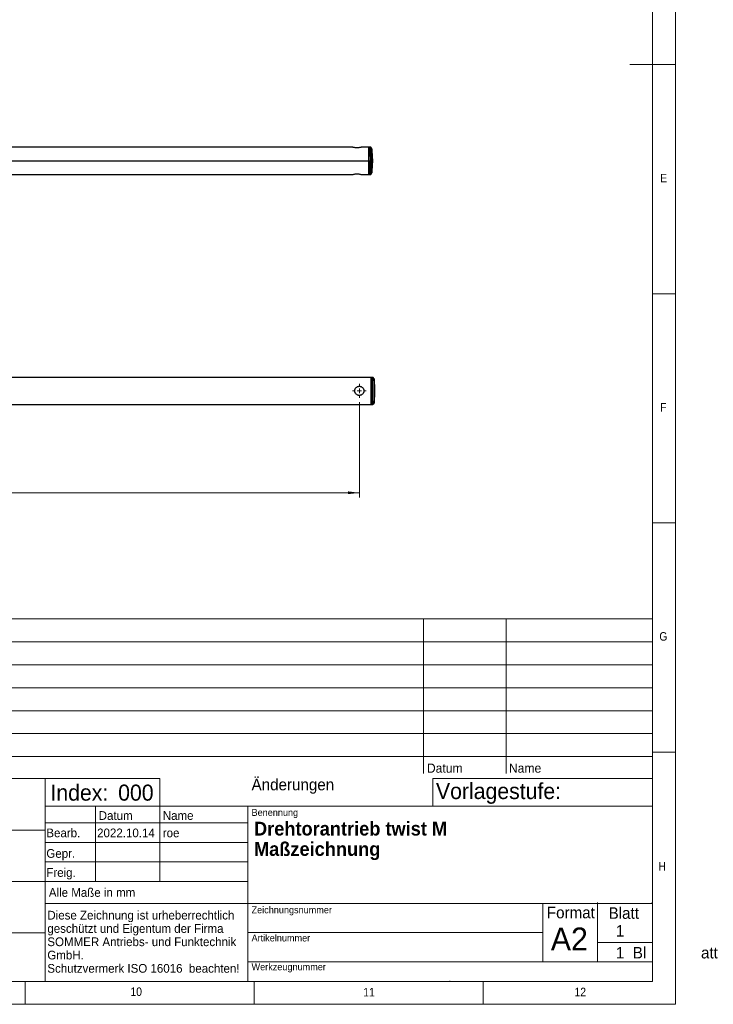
# Model space of a CAD drawing. Header units: millimetres. Extents: x 5 to 597, y 5 to 415.
# Tile 67 of 132: x 446 to 597, y 5 to 220. Entities that reach past the tile are written whole.
import ezdxf

# ---------------------------------------------------------------- set-up
doc = ezdxf.new("R2010")
doc.units = ezdxf.units.MM
doc.styles.add('SLDTEXTSTYLE0', font='ARIAL.TTF', dxfattribs={"width": 0.948})
doc.styles.add('SLDTEXTSTYLE1', font='GOTHIC.TTF', dxfattribs={"width": 0.913})
doc.styles.add('SLDTEXTSTYLE2', font='ARIALBD.TTF', dxfattribs={"width": 0.948})
doc.dimstyles.new('SLDDIMSTYLE1', dxfattribs={"dimtxt": 2.5, "dimasz": 2.5, "dimexe": 0, "dimexo": 0.0625, "dimtad": 1, "dimlfac": 5, "dimrnd": 1e-09, "dimzin": 12, "dimdsep": 46, "dimtxsty": 'SLDTEXTSTYLE0', "dimsah": 1, "dimcen": 0.09, "dimadec": 0, "dimazin": 3, "dimtfac": 1, "dimtofl": 0, "dimtmove": 0, "dimatfit": 3, "dimfxl": 0, "dimfrac": 2, "dimtolj": 1, "dimtzin": 12, "dimarcsym": 0})

# ---------------------------------------------------------------- blocks, each defined once
blk = doc.blocks.new('Block10')
at = {"color": 7, "linetype": 'Continuous', "lineweight": 18}
for p, q in [((222.8, 89.05), (222.8, 10)), ((410, 89.05), (222.8, 89.05)), ((232.8, 55.38), (232.8, 89.05)), ((360, 89.05), (360, 55.38)), ((378, 89.05), (378, 55.38)), ((410, 89.05), (410, 10)), ((410, 84.05), (222.8, 84.05)), ((410, 79.05), (222.8, 79.05)), ((410, 74.05), (222.8, 74.05)), ((410, 69.05), (222.8, 69.05)), ((222.8, 64.05), (410, 64.05)), ((410, 59.05), (222.8, 59.05)), ((222.8, 54.25), (302.4, 54.25)), ((277.4, 10), (277.4, 54.25)), ((302.4, 54.25), (302.4, 31.8)), ((410, 54.25), (362, 54.25)), ((362, 54.25), (362, 48.25)), ((410, 48.25), (277.4, 48.25)), ((288.4, 31.8), (288.4, 48.25)), ((321.6, 48.25), (321.6, 10)), ((277.4, 43), (222.8, 43)), ((321.6, 44.55), (277.4, 44.55)), ((321.6, 40.3), (277.4, 40.3)), ((321.6, 36.05), (277.4, 36.05)), ((277.4, 31.8), (222.8, 31.8)), ((321.6, 31.8), (277.4, 31.8)), ((277.4, 27), (410, 27)), ((386, 27), (386, 14.25)), ((398, 14.25), (398, 27.18)), ((277.4, 20.6), (222.8, 20.6)), ((256.6, 10), (256.6, 20.6)), ((386, 20.63), (321.6, 20.63)), ((410, 18.5), (398, 18.5)), ((321.6, 14.25), (410, 14.25)), ((222.8, 10), (410, 10))]:
    blk.add_line(p, q, dxfattribs=at)
blk = doc.blocks.new('SW_NOTE_0_1')
at = {"color": 0, "linetype": 'Continuous', "lineweight": 0, "char_height": 1.9, "attachment_point": 1, "style": 'SLDTEXTSTYLE0'}
for s, insert in [('Diese Zeichnung ist urheberrechtlich', (0, 2.45)), ('geschützt und Eigentum der Firma', (0, -0.45)), ('SOMMER Antriebs- und Funktechnik', (0, -3.35)), ('GmbH.  ', (0, -6.25)), ('Schutzvermerk ISO 16016  beachten! ', (0, -9.15))]:
    blk.add_mtext(s, dxfattribs=dict(at, insert=insert))
blk = doc.blocks.new('_D_8')
at = {"color": 7, "linetype": 'Continuous', "lineweight": 0}
for p, q in [((307.98, 136.31), (307.98, 115.58)), ((519.98, 136.32), (519.98, 115.58)), ((519.98, 116.58), (307.98, 116.58))]:
    blk.add_line(p, q, dxfattribs=at)
at = {"color": 7, "linetype": 'Continuous', "lineweight": 18}
for points in [[(307.98, 116.58), (310.48, 116.27), (310.48, 116.89)], [(519.98, 116.58), (517.48, 116.89), (517.48, 116.27)]]:
    blk.add_solid(points, dxfattribs=at)
at = {"color": 7, "linetype": 'Continuous', "lineweight": 18, "insert": (401.74, 119.8), "char_height": 2.5, "attachment_point": 1, "style": 'SLDTEXTSTYLE0'}
blk.add_mtext('1060', dxfattribs=at)
blk = doc.blocks.new('SW_CENTERMARKSYMBOL_14')
at = {"color": 0, "linetype": 'Continuous', "lineweight": 18}
for p, q in [((-1, 0), (-1.5, 0)), ((0, 0), (-0.5, 0)), ((0, 1), (0, 1.5)), ((0, 0), (0, 0.5)), ((0, 0), (0, -0.5)), ((0, 0), (0.5, 0)), ((1, 0), (1.5, 0)), ((0, -1), (0, -1.5))]:
    blk.add_line(p, q, dxfattribs=at)

msp = doc.modelspace()

# ---------------------------------------------------------------- linework, layer by layer
at = {"color": 7, "linetype": 'Continuous', "lineweight": 18}
for p, q in [((589, 5), (589, 415)), ((584.0035, 10), (584.0035, 410)), ((589, 210), (579, 210)), ((584, 160), (589, 160)), ((589, 110), (584, 110)), ((584, 60), (589, 60)), ((584, 60), (584.0035, 60)), ((584.0035, 56.3157), (584.0035, 55.4094)), ((583.7031, 27.0966), (584.0035, 27.0966)), ((583.7031, 14.25), (584.0035, 14.25)), ((10, 10), (584.0035, 10)), ((447, 10), (447, 5)), ((497, 10), (497, 5)), ((539.7535, 10.0966), (539.7535, 10)), ((547, 10), (547, 5)), ((5, 5), (589, 5))]:
    msp.add_line(p, q, dxfattribs=at)
at = {"color": 7, "linetype": 'Continuous', "lineweight": 25}
for p, q in [((518.4875, 191.9799), (431.8875, 191.9799)), ((522.0875, 191.9799), (520.4875, 191.9799)), ((522.4566, 191.9799), (522.087, 191.9799)), ((522.0875, 188.9799), (522.0875, 191.9799)), ((522.1091, 191.1799), (522.0875, 191.1799)), ((522.6875, 191.5799), (522.4566, 191.9799)), ((522.4566, 188.9799), (522.4566, 191.9799)), ((522.6875, 191.5799), (522.6875, 188.9799)), ((522.102, 190.6394), (522.0875, 190.6394)), ((522.7803, 189.1361), (522.786, 189.2431)), ((522.0875, 188.9799), (522.4566, 188.9799)), ((522.0875, 185.9799), (522.0875, 188.9799)), ((522.102, 187.3203), (522.0875, 187.3203)), ((522.4566, 185.9799), (522.4566, 188.9799)), ((522.6875, 188.9799), (522.4566, 188.9799)), ((522.6875, 188.9799), (522.6875, 186.3799)), ((522.7775, 188.9799), (522.6875, 188.9799)), ((522.8875, 188.9799), (522.8528, 188.9799)), ((431.8875, 185.9799), (518.4875, 185.9799)), ((520.4875, 185.9799), (522.0875, 185.9799)), ((522.087, 185.9799), (522.4566, 185.9799)), ((522.0875, 186.7799), (522.1091, 186.7799)), ((522.4566, 185.9799), (522.6875, 186.3799)), ((432.3821, 141.8156), (522.5821, 141.8156)), ((522.5821, 141.8156), (522.9512, 141.8156)), ((522.5821, 135.8156), (522.5821, 141.8156)), ((522.9512, 135.8156), (522.9512, 141.8156)), ((523.1821, 141.4156), (522.9512, 141.8156)), ((522.5966, 140.9869), (522.5821, 140.9869)), ((522.5966, 139.2919), (522.5966, 140.9869)), ((523.1821, 141.4156), (523.1821, 136.2156)), ((523.2742, 140.7225), (523.2751, 140.7125)), ((522.5966, 139.2919), (522.6009, 139.2833)), ((522.6009, 138.3479), (522.5966, 138.3393)), ((522.5966, 136.6443), (522.5966, 138.3393)), ((432.3821, 135.8156), (522.5821, 135.8156)), ((522.5966, 136.6443), (522.5821, 136.6443)), ((522.5821, 135.8156), (522.9512, 135.8156)), ((523.1821, 136.2156), (522.9512, 135.8156))]:
    msp.add_line(p, q, dxfattribs=at)
at = {"color": 8, "linetype": 'Continuous', "lineweight": 25}
msp.add_line((431.8875, 188.9799), (522.0875, 188.9799), dxfattribs=at)
at = {"color": 8, "linetype": 'Continuous', "lineweight": 25, "flags": 128}
msp.add_lwpolyline([(522.7858, 189.2422), (522.7867, 189.2461), (522.7869, 189.2599)], dxfattribs=at)
at = {"color": 7, "linetype": 'Continuous', "lineweight": 25}
for centre, start, end in [((505.8875, 188.9799), 0, 8.797411), ((505.8875, 188.9799), 351.202589, 0), ((506.3821, 138.8156), 6.521927, 8.797411), ((506.3821, 138.8156), 0, 3.664002), ((506.3821, 138.8156), 356.335998, 0), ((506.3821, 138.8156), 351.202589, 353.478073)]:
    msp.add_arc(centre, 17, start, end, dxfattribs=at)
for points, knots in [([(520.4875, 191.9799), (520.4837, 191.9786), (520.4761, 191.976), (520.3966, 191.9503), (520.213, 191.8957), (519.9368, 191.8392), (519.6853, 191.813), (519.4877, 191.806), (519.2898, 191.813), (519.0384, 191.8392), (518.7621, 191.8957), (518.5784, 191.9503), (518.4989, 191.9761), (518.4913, 191.9786), (518.4875, 191.9799)], [0, 0, 0, 0, 0.06267771, 0.12522146, 0.25001053, 0.37480387, 0.4372576, 0.50003585, 0.56248541, 0.62528472, 0.74998848, 0.87462971, 0.93741352, 1, 1, 1, 1]), ([(522.1137, 191.9799), (522.1137, 191.9799), (522.1138, 191.9936), (522.1134, 191.9454), (522.1125, 191.8482), (522.1114, 191.721), (522.1104, 191.6045), (522.1092, 191.4664), (522.107, 191.2074), (522.1038, 190.8469), (522.0997, 190.3781), (522.0973, 190.1035), (522.0961, 189.962)], [0, 0, 0, 0, 0.00000062, 0.1339533, 0.27072541, 0.34023284, 0.41044704, 0.48136804, 0.55299585, 0.76147082, 0.87703419, 1, 1, 1, 1]), ([(522.7775, 188.9799), (522.778, 189.0376), (522.779, 189.1408), (522.7845, 189.2234), (522.7869, 189.2599)], [0, 0, 0, 0, 0.55887745, 1, 1, 1, 1]), ([(522.7869, 189.2599), (522.7897, 189.2892), (522.7952, 189.348), (522.806, 189.3959), (522.8174, 189.4082), (522.8286, 189.3812), (522.8387, 189.3181), (522.8465, 189.2241), (522.8518, 189.1079), (522.8524, 189.0225), (522.8528, 188.9799)], [0, 0, 0, 0, 0.12487265, 0.24981361, 0.37481205, 0.49984856, 0.624904, 0.74995847, 0.87499475, 1, 1, 1, 1]), ([(522.0875, 188.9799), (522.0891, 188.7986), (522.0925, 188.404), (522.098, 187.7835), (522.1031, 187.1952), (522.1075, 186.6895), (522.1109, 186.3041), (522.1132, 186.0331), (522.1135, 185.9978), (522.1137, 185.9799)], [0, 0, 0, 0, 0.115525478, 0.251463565, 0.409733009, 0.543310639, 0.688194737, 0.841735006, 1, 1, 1, 1]), ([(522.7869, 188.6999), (522.7839, 188.7472), (522.7786, 188.8317), (522.7778, 188.9346), (522.7775, 188.9799)], [0, 0, 0, 0, 0.55950741, 1, 1, 1, 1]), ([(522.8528, 188.9799), (522.8524, 188.9373), (522.8518, 188.8521), (522.8465, 188.7357), (522.8387, 188.6417), (522.8286, 188.5785), (522.8174, 188.5516), (522.806, 188.5638), (522.7952, 188.6118), (522.7897, 188.6705), (522.7869, 188.6999)], [0, 0, 0, 0, 0.12485118, 0.24964533, 0.37540302, 0.50027606, 0.62517916, 0.75011412, 0.87506134, 1, 1, 1, 1]), ([(518.4875, 185.9799), (518.4913, 185.9812), (518.4989, 185.9837), (518.5785, 186.0095), (518.7621, 186.0641), (519.0384, 186.1206), (519.2896, 186.1468), (519.4874, 186.1538), (519.6851, 186.1468), (519.9369, 186.1206), (520.2133, 186.064), (520.3967, 186.0095), (520.4761, 185.9837), (520.4837, 185.9812), (520.4875, 185.9799)], [0, 0, 0, 0, 0.06259102, 0.12538543, 0.25009684, 0.37470116, 0.43743458, 0.49984564, 0.56266092, 0.62523693, 0.75016623, 0.87484924, 0.93727299, 1, 1, 1, 1]), ([(518.9821, 138.8156), (518.9859, 138.8815), (518.9935, 139.0135), (519.0731, 139.2652), (519.2567, 139.5412), (519.533, 139.7258), (519.7842, 139.8024), (519.982, 139.8222), (520.1797, 139.8025), (520.4315, 139.7257), (520.7078, 139.5409), (520.8912, 139.2648), (520.9707, 139.0134), (520.9783, 138.8816), (520.9821, 138.8156)], [0, 0, 0, 0, 0.06259102, 0.12538543, 0.25009684, 0.37470116, 0.43743458, 0.49984564, 0.56266092, 0.62523693, 0.75016623, 0.87484924, 0.93727299, 1, 1, 1, 1]), ([(522.5907, 141.6503), (522.5919, 141.5942), (522.5943, 141.4855), (522.597, 141.2898), (522.5989, 141.12), (522.6002, 140.9884), (522.6013, 140.8526), (522.6031, 140.6255), (522.6051, 140.2845), (522.6069, 139.8099), (522.608, 139.3163), (522.6084, 138.8156), (522.608, 138.315), (522.6071, 137.9055), (522.606, 137.5876), (522.605, 137.3545), (522.6038, 137.1303), (522.6015, 136.7818), (522.5984, 136.4427), (522.5943, 136.1459), (522.5919, 136.037), (522.5907, 135.9809)], [0, 0, 0, 0, 0.061474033, 0.119247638, 0.146762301, 0.173349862, 0.19901029, 0.223743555, 0.294938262, 0.364724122, 0.433101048, 0.500068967, 0.567036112, 0.635412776, 0.670161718, 0.705263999, 0.740719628, 0.776528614, 0.880751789, 0.938525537, 1, 1, 1, 1]), ([(523.2815, 140.6409), (523.2785, 140.6744), (523.2732, 140.7344), (523.2724, 140.7428), (523.2721, 140.7465)], [0, 0, 0, 0, 0.55950741, 1, 1, 1, 1]), ([(523.3473, 139.902), (523.347, 139.9057), (523.3463, 139.9133), (523.3411, 139.9723), (523.3332, 140.0605), (523.3232, 140.1731), (523.312, 140.2993), (523.3006, 140.4272), (523.2898, 140.5479), (523.2843, 140.6099), (523.2815, 140.6409)], [0, 0, 0, 0, 0.12497097, 0.25023368, 0.37520379, 0.5001671, 0.6251505, 0.750132, 0.8750888, 1, 1, 1, 1]), ([(520.9821, 138.8156), (520.9783, 138.7496), (520.9707, 138.6178), (520.8912, 138.3662), (520.7076, 138.0901), (520.4313, 137.9055), (520.1799, 137.8287), (519.9823, 137.809), (519.7844, 137.8287), (519.533, 137.9054), (519.2566, 138.0901), (519.073, 138.3661), (518.9935, 138.6178), (518.9859, 138.7497), (518.9821, 138.8156)], [0, 0, 0, 0, 0.06267771, 0.12522146, 0.25001053, 0.37480387, 0.4372576, 0.50003585, 0.56248541, 0.62528472, 0.74998848, 0.87462971, 0.93741352, 1, 1, 1, 1]), ([(522.6009, 139.2833), (522.6002, 139.2564), (522.5995, 139.2269), (522.5835, 139.2033), (522.5821, 139.2013)], [0, 0, 0, 0, 0.91361767, 1, 1, 1, 1]), ([(522.5821, 138.43), (522.5835, 138.428), (522.5995, 138.4044), (522.6002, 138.3749), (522.6009, 138.3479)], [0, 0, 0, 0, 0.08476363, 1, 1, 1, 1]), ([(522.5821, 138.4107), (522.5834, 138.4085), (522.5957, 138.3873), (522.5961, 138.362), (522.5966, 138.3393)], [0, 0, 0, 0, 0.10449, 1, 1, 1, 1]), ([(522.6009, 139.2833), (522.6011, 139.1083), (522.6015, 138.7959), (522.6011, 138.4848), (522.6009, 138.3479)], [0, 0, 0, 0, 0.55999995, 1, 1, 1, 1]), ([(523.2815, 136.9903), (523.2843, 137.0213), (523.2898, 137.0833), (523.3006, 137.204), (523.312, 137.3319), (523.3232, 137.4581), (523.3332, 137.5708), (523.3411, 137.6589), (523.3463, 137.7179), (523.347, 137.7254), (523.3473, 137.7292)], [0, 0, 0, 0, 0.12487265, 0.24981361, 0.37481205, 0.49984856, 0.624904, 0.74995847, 0.87499475, 1, 1, 1, 1]), ([(523.3473, 137.7292), (523.3472, 137.728), (523.3471, 137.7266), (523.3451, 137.7039), (523.3448, 137.7005)], [0, 0, 0, 0, 0.85470829, 1, 1, 1, 1]), ([(523.2721, 136.8847), (523.2726, 136.8907), (523.2736, 136.9016), (523.2791, 136.9632), (523.2815, 136.9903)], [0, 0, 0, 0, 0.55887745, 1, 1, 1, 1])]:
    msp.add_open_spline(points, degree=3, knots=knots, dxfattribs=at)
for points in [[(522.0875, 188.9799), (522.0889, 189.147), (522.0918, 189.4813), (522.0947, 189.8017), (522.0961, 189.962)], [(522.5907, 141.6503), (522.5892, 141.6984), (522.5864, 141.7945), (522.5835, 141.8086), (522.5821, 141.8156)], [(522.5821, 135.8156), (522.5835, 135.8226), (522.5864, 135.8367), (522.5892, 135.9328), (522.5907, 135.9809)]]:
    msp.add_open_spline(points, degree=3, dxfattribs=at)

# ---------------------------------------------------------------- block references
at = {"color": 7, "linetype": 'Continuous', "lineweight": 18}
msp.add_blockref('SW_CENTERMARKSYMBOL_14', (519.9821, 138.8156), dxfattribs=at)
at = {"color": 7, "linetype": 'Continuous'}
msp.add_blockref('Block10', (174.0035, 0), dxfattribs=at)
at = {"color": 7, "linetype": 'Continuous', "lineweight": 0}
msp.add_blockref('SW_NOTE_0_1', (451.8711, 22.9403), dxfattribs=at)

# ---------------------------------------------------------------- texts
at = {"color": 7, "linetype": 'Continuous', "lineweight": 0, "attachment_point": 1}
for s, insert, char_height, style in [('E', (585.6667, 186.1463), 1.8521, 'SLDTEXTSTYLE1'), ('F', (585.6667, 136.1463), 1.8521, 'SLDTEXTSTYLE1'), ('G', (585.4683, 86.1763), 1.8521, 'SLDTEXTSTYLE1'), ('Datum', (534.7264, 57.5175), 2, 'SLDTEXTSTYLE0'), ('Name', (552.6322, 57.5175), 2, 'SLDTEXTSTYLE0'), ('Änderungen', (496.4496, 54.1832), 2.5, 'SLDTEXTSTYLE0'), ('Index:', (452.5452, 52.9212), 3.5, 'SLDTEXTSTYLE0'), ('000', (467.3291, 52.9212), 3.5, 'SLDTEXTSTYLE0'), ('Vorlagestufe:', (536.7051, 53.27), 3.5, 'SLDTEXTSTYLE0'), ('Benennung', (496.4496, 47.6012), 1.5, 'SLDTEXTSTYLE0'), ('Datum', (463.0808, 47.1301), 1.9, 'SLDTEXTSTYLE0'), ('Name', (477.0753, 47.1301), 1.9, 'SLDTEXTSTYLE0'), ('Bearb.', (451.6511, 43.342), 1.9, 'SLDTEXTSTYLE0'), ('2022.10.14', (462.7359, 43.3367), 1.9, 'SLDTEXTSTYLE0'), ('Drehtorantrieb twist M', (496.9842, 44.819), 3, 'SLDTEXTSTYLE2'), ('roe', (477.0753, 43.3367), 1.9, 'SLDTEXTSTYLE0'), ('Gepr.', (451.6511, 38.8587), 1.9, 'SLDTEXTSTYLE0'), ('Maßzeichnung', (496.9842, 40.3769), 3, 'SLDTEXTSTYLE2'), ('Freig.', (451.6511, 34.6981), 1.9, 'SLDTEXTSTYLE0'), ('H', (585.2596, 36.0391), 1.8521, 'SLDTEXTSTYLE1'), ('Alle Maße in mm', (452.1948, 30.3515), 1.9, 'SLDTEXTSTYLE0'), ('Zeichnungsnummer', (496.4496, 26.3571), 1.5, 'SLDTEXTSTYLE0'), ('Format', (560.9123, 26.2661), 2.5, 'SLDTEXTSTYLE0'), ('Blatt', (574.397, 26.1469), 2.5, 'SLDTEXTSTYLE0'), ('A2', (561.7785, 21.7469), 5, 'SLDTEXTSTYLE0'), ('1', (575.9925, 22.2881), 2.5, 'SLDTEXTSTYLE0'), ('Artikelnummer ', (496.4496, 20.2126), 1.5, 'SLDTEXTSTYLE0'), ('1', (575.9925, 17.5077), 2.5, 'SLDTEXTSTYLE0'), ('Bl             att', (579.6723, 17.5077), 2.5, 'SLDTEXTSTYLE0'), ('Werkzeugnummer', (496.4496, 13.9224), 1.5, 'SLDTEXTSTYLE0'), ('10', (470.0104, 8.6835), 1.85208, 'SLDTEXTSTYLE1'), ('12', (566.9577, 8.6216), 1.85208, 'SLDTEXTSTYLE1'), ('11', (520.8298, 8.5598), 1.85208, 'SLDTEXTSTYLE1')]:
    msp.add_mtext(s, dxfattribs=dict(at, insert=insert, char_height=char_height, style=style))

# ---------------------------------------------------------------- dimensions: what is measured, and where the dimension line sits
at = {"color": 7, "linetype": 'Continuous', "lineweight": 18}
dim = msp.add_linear_dim(base=(307.9821, 116.5775), p1=(519.9821, 137.3156), p2=(307.9821, 137.3056), dimstyle='SLDDIMSTYLE1', dxfattribs=at)
dim.commit()
dim.dimension.update_dxf_attribs({"geometry": '_D_8', "text_midpoint": (405.5635, 116.5775), "dimtype": 160})

doc.saveas('drawing.dxf')
